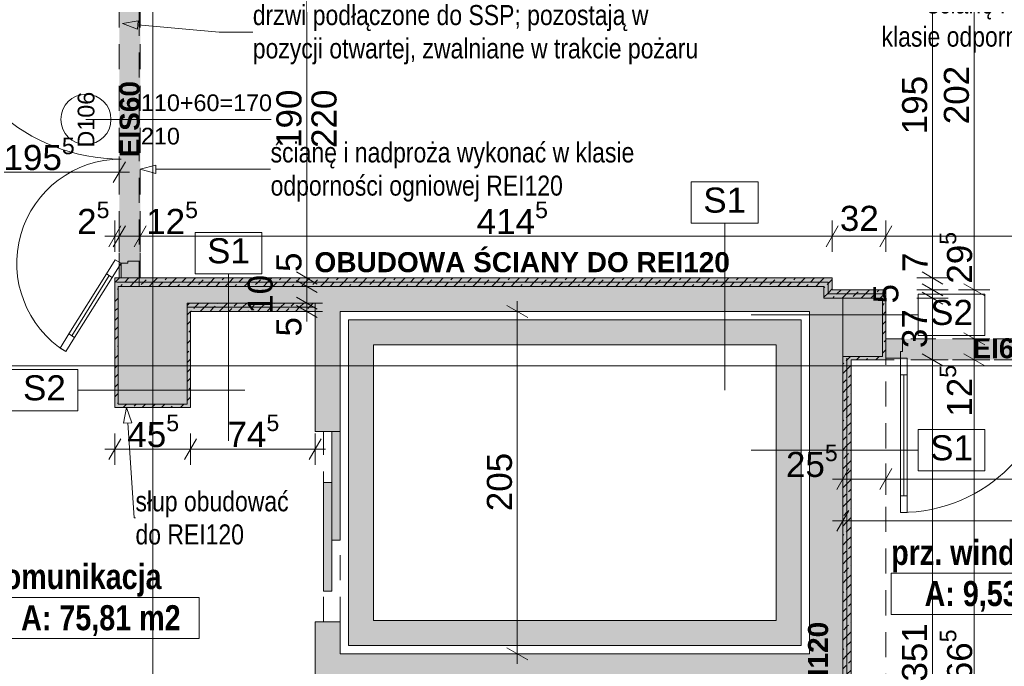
# Paper-space layout 'A-38 RZUT - PIĘTRO 8' of a CAD drawing. Header units: millimetres. Extents: x 0 to 800, y 0 to 500.
# Tile 15 of 22: x 345 to 463, y 223 to 300. Entities that reach past the tile are written whole.
import ezdxf
from ezdxf.xclip import XClip

# ---------------------------------------------------------------- set-up
doc = ezdxf.new("R2010")
doc.units = ezdxf.units.MM
doc.header["$MEASUREMENT"] = 0
doc.header["$XCLIPFRAME"] = 0
for name, pattern in [('DASHDOTX2', [1000, 500, -250, 0, -250]), ('Przer. długie kreski', [2.5, 1.5, -1]), ('PRZERYWANA_DU_A', [550, 350, -200])]:
    doc.linetypes.add(name, pattern=pattern)
for name, color, linetype, lineweight, true_color in [('A_opis ścian_Nr_pióra__19', 7, 'Continuous', 5, 0x191919), ('A_opis_Nr_pióra__10', 7, 'Continuous', 13, 0x4b4b4b), ('A_opis_Nr_pióra__255', 7, 'Continuous', 15, 0x242424), ('A_opis_Nr_pióra__8', 7, 'Continuous', 13, 0x4c4c4c), ('A_osie_Nr_pióra__16', 7, 'Continuous', 5, 0x0f0f0f), ('A_ppoż proj_Nr_pióra__10', 7, 'Continuous', 13, 0x4b4b4b), ('A_ppoż proj_Nr_pióra__8', 7, 'Continuous', 13, 0x4c4c4c), ('A_ściany proj_Nr_pióra__10', 7, 'Continuous', 13, 0x4b4b4b), ('A_ściany proj_Nr_pióra__21', 7, 'Continuous', 5, 0xb0b0b0), ('A_ściany_Nr_pióra__10', 7, 'Continuous', 13, 0x4b4b4b)]:
    doc.layers.add(name, color=color, linetype=linetype, lineweight=lineweight, true_color=true_color)
for name, color, linetype in [('A_podrys', 7, 'Continuous'), ('A_ppoż', 7, 'Continuous'), ('A_ppoż proj', 7, 'Continuous'), ('A_winda', 7, 'Continuous'), ('A_ściany', 7, 'Continuous'), ('A_ściany proj', 7, 'Continuous')]:
    doc.layers.add(name, color=color, linetype=linetype)
for name, color, linetype, lineweight in [('A_strefy_Nr_pióra__1', 7, 'Continuous', 20), ('A_winda_Nr_pióra__1', 7, 'Continuous', 20), ('A_wymiary_Nr_pióra__1', 7, 'Continuous', 20), ('A_wymiary_Nr_pióra__2', 8, 'Continuous', 13), ('A_ściany proj_Nr_pióra__1', 7, 'Continuous', 20), ('A_ściany proj_Nr_pióra__2', 8, 'Continuous', 13), ('A_ściany_Nr_pióra__1', 7, 'Continuous', 20), ('Drzwi Archicad_Nr_pióra__1', 7, 'Continuous', 20), ('Drzwi Archicad_Nr_pióra__3', 252, 'Continuous', 13), ('Znaczniki drzwi Archicada_Nr_pióra__3', 252, 'Continuous', 13)]:
    doc.layers.add(name, color=color, linetype=linetype, lineweight=lineweight)
doc.styles.add('STYL_AUTOMATYCZNY_1', font='arial.ttf')
doc.styles.add('STYL_AUTOMATYCZNY_2', font='ARIALN.TTF')
doc.styles.add('STYL_AUTOMATYCZNY_3', font='arial.ttf')
doc.styles.add('STYL_AUTOMATYCZNY_4', font='arial.ttf')
doc.styles.add('STYL_AUTOMATYCZNY_5', font='arial.ttf')
doc.styles.add('STYL_AUTOMATYCZNY_6', font='ARIALN.TTF')
pattern_1 = [(45, (-3189.4131, -631.401), (-1.1404925, 1.1404925), []), (45, (-3188.2726, -631.401), (-1.1404925, 1.1404925), [0.80646, -0.40322])]

# ---------------------------------------------------------------- blocks, each defined once
blk = doc.blocks.new('Rysunek_1_1', base_point=(-3189.41, -631.4))
at = {"layer": 'A_ppoż', "linetype": 'Continuous', "lineweight": 0, "true_color": 0x121212}
blk.add_hatch(color=250, dxfattribs=at).paths.add_polyline_path([(448.95, 261.95), (448.95, 259.45), (490.31, 259.45), (490.31, 261.95)])
at = {"layer": 'A_ppoż proj', "linetype": 'Continuous', "lineweight": 0, "true_color": 0x121212}
blk.add_hatch(color=250, dxfattribs=at).paths.add_polyline_path([(357.18, 269.25), (356.65, 269.25), (356.65, 253.75), (365.71, 253.75), (365.71, 265.25), (380.63, 265.25), (380.63, 266.25), (365.31, 266.25), (365.31, 254.15), (357.05, 254.15), (357.05, 268.25), (357.18, 268.25), (359.68, 268.25), (441.55, 268.25), (441.55, 266.85), (448.55, 266.85), (448.55, 259.85), (443.81, 259.85), (443.81, 188.85), (448.55, 188.85), (448.55, 181.85), (443.81, 181.85), (443.81, 177.25), (380.63, 177.25), (380.63, 176.25), (444.81, 176.25), (444.81, 181.45), (448.95, 181.45), (448.95, 189.25), (444.81, 189.25), (444.81, 259.45), (448.95, 259.45), (448.95, 267.85), (442.55, 267.85), (442.55, 269.25), (359.68, 269.25), (359.68, 308.25), (357.18, 308.25)])
at = {"layer": 'A_winda', "linetype": 'Continuous', "lineweight": 0, "true_color": 0xfdfdfd}
h = blk.add_hatch(color=7, dxfattribs=at)
h.paths.add_polyline_path([(384.63, 264.25), (384.63, 225.25), (438.81, 225.25), (438.81, 264.25)])
h.paths.add_polyline_path([(435.81, 261.25), (435.81, 228.25), (387.63, 228.25), (387.63, 261.25)], flags=0)
for points in [[(382.63, 237.87), (383.63, 237.87), (383.63, 250.87), (382.63, 250.87)], [(381.63, 231.75), (382.63, 231.75), (382.63, 244.75), (381.63, 244.75)]]:
    blk.add_hatch(color=7, dxfattribs=at).paths.add_polyline_path(points)
at = {"layer": 'A_ściany', "linetype": 'Continuous', "lineweight": 0, "true_color": 0x000000}
for points in [[(357.05, 268.25), (357.05, 254.15), (365.31, 254.15), (365.31, 266.25)], [(365.31, 266.25), (380.63, 266.25), (380.63, 268.25), (357.05, 268.25)], [(383.63, 265.25), (380.63, 268.25), (380.63, 250.87), (383.63, 250.87)], [(383.63, 265.25), (439.81, 265.25), (441.55, 268.25), (380.63, 268.25)], [(439.81, 265.25), (439.81, 262.11), (441.55, 266.85), (441.55, 268.25)], [(439.81, 262.11), (443.81, 266.85), (441.55, 266.85)], [(439.81, 262.11), (439.81, 180.25), (443.81, 177.25), (443.81, 266.85)], [(443.81, 266.85), (443.81, 259.85), (448.55, 259.85), (448.55, 266.85)], [(380.63, 228.07), (380.63, 216.07), (383.63, 216.07), (383.63, 228.07)], [(383.63, 221.25), (439.81, 221.25), (439.81, 224.25), (383.63, 224.25)]]:
    blk.add_hatch(color=18, dxfattribs=at).paths.add_polyline_path(points)
at = {"layer": 'A_ściany proj', "linetype": 'Continuous', "lineweight": 0, "true_color": 0x4b4b4b}
h = blk.add_hatch(dxfattribs=at)
h.set_pattern_fill('FP_65_0001', color=251, style=0, pattern_type=2)
h.set_pattern_definition(pattern_1)
h.paths.add_polyline_path([(442.55, 269.25), (356.65, 269.25), (356.85, 268.75), (442.05, 268.75)])
h = blk.add_hatch(dxfattribs=at)
h.set_pattern_fill('FP_65_0001', color=251, style=0, pattern_type=2)
h.set_pattern_definition(pattern_1)
h.paths.add_polyline_path([(356.85, 268.75), (356.65, 269.25), (356.65, 268.75)])
h = blk.add_hatch(dxfattribs=at)
h.set_pattern_fill('FP_65_0001', color=251, style=0, pattern_type=2)
h.set_pattern_definition(pattern_1)
h.paths.add_polyline_path([(442.55, 267.85), (442.55, 269.25), (442.05, 268.75), (442.05, 267.35)])
h = blk.add_hatch(dxfattribs=at)
h.set_pattern_fill('FP_65_0001', color=251, style=0, pattern_type=2)
h.set_pattern_definition(pattern_1)
h.paths.add_polyline_path([(356.65, 268.25), (357.05, 268.25), (356.85, 268.75), (356.65, 268.75)])
h = blk.add_hatch(dxfattribs=at)
h.set_pattern_fill('FP_65_0001', color=251, style=0, pattern_type=2)
h.set_pattern_definition(pattern_1)
h.paths.add_polyline_path([(356.65, 268.25), (356.65, 253.75), (357.05, 254.15), (357.05, 268.25)])
h = blk.add_hatch(dxfattribs=at)
h.set_pattern_fill('FP_65_0001', color=251, style=0, pattern_type=2)
h.set_pattern_definition(pattern_1)
h.paths.add_polyline_path([(356.85, 268.75), (357.05, 268.25), (357.05, 268.75)])
h = blk.add_hatch(dxfattribs=at)
h.set_pattern_fill('FP_65_0001', color=251, style=0, pattern_type=2)
h.set_pattern_definition(pattern_1)
h.paths.add_polyline_path([(357.05, 268.25), (441.55, 268.25), (442.05, 268.75), (357.05, 268.75)])
h = blk.add_hatch(dxfattribs=at)
h.set_pattern_fill('FP_65_0001', color=251, style=0, pattern_type=2)
h.set_pattern_definition(pattern_1)
h.paths.add_polyline_path([(441.55, 268.25), (441.55, 266.85), (442.05, 267.35), (442.05, 268.75)])
h = blk.add_hatch(dxfattribs=at)
h.set_pattern_fill('FP_65_0001', color=251, style=0, pattern_type=2)
h.set_pattern_definition(pattern_1)
h.paths.add_polyline_path([(448.95, 267.85), (442.55, 267.85), (442.05, 267.35), (448.75, 267.35)])
h = blk.add_hatch(dxfattribs=at)
h.set_pattern_fill('FP_65_0001', color=251, style=0, pattern_type=2)
h.set_pattern_definition(pattern_1)
h.paths.add_polyline_path([(448.75, 267.35), (448.95, 267.35), (448.95, 267.85)])
h = blk.add_hatch(dxfattribs=at)
h.set_pattern_fill('FP_65_0001', color=251, style=0, pattern_type=2)
h.set_pattern_definition(pattern_1)
h.paths.add_polyline_path([(448.55, 267.35), (442.05, 267.35), (441.55, 266.85), (448.55, 266.85)])
h = blk.add_hatch(dxfattribs=at)
h.set_pattern_fill('FP_65_0001', color=251, style=0, pattern_type=2)
h.set_pattern_definition(pattern_1)
h.paths.add_polyline_path([(448.75, 267.35), (448.55, 266.85), (448.95, 266.85), (448.95, 267.35)])
h = blk.add_hatch(dxfattribs=at)
h.set_pattern_fill('FP_65_0001', color=251, style=0, pattern_type=2)
h.set_pattern_definition(pattern_1)
h.paths.add_polyline_path([(448.55, 266.85), (448.75, 267.35), (448.55, 267.35)])
h = blk.add_hatch(dxfattribs=at)
h.set_pattern_fill('FP_65_0001', color=251, style=0, pattern_type=2)
h.set_pattern_definition(pattern_1)
h.paths.add_polyline_path([(448.55, 266.85), (448.55, 259.85), (448.95, 259.45), (448.95, 266.85)])
h = blk.add_hatch(dxfattribs=at)
h.set_pattern_fill('FP_65_0001', color=251, style=0, pattern_type=2)
h.set_pattern_definition(pattern_1)
h.paths.add_polyline_path([(365.31, 265.75), (365.51, 265.75), (365.31, 266.25)])
h = blk.add_hatch(dxfattribs=at)
h.set_pattern_fill('FP_65_0001', color=251, style=0, pattern_type=2)
h.set_pattern_definition(pattern_1)
h.paths.add_polyline_path([(380.63, 266.25), (365.31, 266.25), (365.51, 265.75), (380.63, 265.75)])
h = blk.add_hatch(dxfattribs=at)
h.set_pattern_fill('FP_65_0001', color=251, style=0, pattern_type=2)
h.set_pattern_definition(pattern_1)
h.paths.add_polyline_path([(365.31, 265.75), (365.31, 265.25), (365.71, 265.25), (365.51, 265.75)])
h = blk.add_hatch(dxfattribs=at)
h.set_pattern_fill('FP_65_0001', color=251, style=0, pattern_type=2)
h.set_pattern_definition(pattern_1)
h.paths.add_polyline_path([(365.51, 265.75), (365.71, 265.25), (365.71, 265.75)])
h = blk.add_hatch(dxfattribs=at)
h.set_pattern_fill('FP_65_0001', color=251, style=0, pattern_type=2)
h.set_pattern_definition(pattern_1)
h.paths.add_polyline_path([(365.71, 265.25), (380.63, 265.25), (380.63, 265.75), (365.71, 265.75)])
h = blk.add_hatch(dxfattribs=at)
h.set_pattern_fill('FP_65_0001', color=251, style=0, pattern_type=2)
h.set_pattern_definition(pattern_1)
h.paths.add_polyline_path([(365.31, 265.25), (365.31, 254.15), (365.71, 253.75), (365.71, 265.25)])
h = blk.add_hatch(dxfattribs=at)
h.set_pattern_fill('FP_65_0001', color=251, style=0, pattern_type=2)
h.set_pattern_definition(pattern_1)
h.paths.add_polyline_path([(444.31, 259.85), (443.81, 259.85), (444.31, 259.65)])
h = blk.add_hatch(dxfattribs=at)
h.set_pattern_fill('FP_65_0001', color=251, style=0, pattern_type=2)
h.set_pattern_definition(pattern_1)
h.paths.add_polyline_path([(443.81, 259.85), (443.81, 188.85), (444.31, 189.05), (444.31, 259.65)])
h = blk.add_hatch(dxfattribs=at)
h.set_pattern_fill('FP_65_0001', color=251, style=0, pattern_type=2)
h.set_pattern_definition(pattern_1)
h.paths.add_polyline_path([(444.31, 259.85), (444.31, 259.65), (444.81, 259.45), (444.81, 259.85)])
h = blk.add_hatch(dxfattribs=at)
h.set_pattern_fill('FP_65_0001', color=251, style=0, pattern_type=2)
h.set_pattern_definition(pattern_1)
h.paths.add_polyline_path([(444.81, 259.45), (444.31, 259.65), (444.31, 259.45)])
h = blk.add_hatch(dxfattribs=at)
h.set_pattern_fill('FP_65_0001', color=251, style=0, pattern_type=2)
h.set_pattern_definition(pattern_1)
h.paths.add_polyline_path([(444.81, 189.25), (444.81, 259.45), (444.31, 259.45), (444.31, 189.25)])
h = blk.add_hatch(dxfattribs=at)
h.set_pattern_fill('FP_65_0001', color=251, style=0, pattern_type=2)
h.set_pattern_definition(pattern_1)
h.paths.add_polyline_path([(444.81, 259.45), (448.95, 259.45), (448.55, 259.85), (444.81, 259.85)])
h = blk.add_hatch(dxfattribs=at)
h.set_pattern_fill('FP_65_0001', color=251, style=0, pattern_type=2)
h.set_pattern_definition(pattern_1)
h.paths.add_polyline_path([(365.31, 254.15), (357.05, 254.15), (356.65, 253.75), (365.71, 253.75)])
at = {"layer": 'A_opis ścian_Nr_pióra__19', "color": 250, "linetype": 'Continuous', "lineweight": 5, "ltscale": 2, "true_color": 0x191919}
for p, q in [((433.67, 280.76), (425.67, 280.76)), ((425.67, 280.76), (425.67, 275.81)), ((433.67, 275.81), (433.67, 280.76)), ((425.67, 275.81), (433.67, 275.81)), ((429.67, 275.81), (429.67, 255.81)), ((374.25, 274.69), (366.25, 274.69)), ((366.25, 274.69), (366.25, 269.74)), ((374.25, 269.74), (374.25, 274.69)), ((366.25, 269.74), (374.25, 269.74)), ((370.25, 269.74), (370.25, 249.74)), ((460.83, 267.31), (452.83, 267.31)), ((452.83, 267.31), (452.83, 262.36)), ((460.83, 262.36), (460.83, 267.31)), ((452.83, 264.84), (432.83, 264.84)), ((452.83, 262.36), (460.83, 262.36)), ((352.21, 258.28), (344.21, 258.28)), ((352.21, 253.33), (352.21, 258.28)), ((352.21, 255.81), (372.21, 255.81)), ((344.21, 253.33), (352.21, 253.33)), ((460.83, 251.11), (452.83, 251.11)), ((452.83, 251.11), (452.83, 246.15)), ((460.83, 246.15), (460.83, 251.11)), ((452.83, 248.63), (432.83, 248.63)), ((452.83, 246.15), (460.83, 246.15))]:
    blk.add_line(p, q, dxfattribs=at)
at = {"layer": 'A_opis_Nr_pióra__255', "color": 250, "linetype": 'Continuous', "lineweight": 15, "ltscale": 2, "true_color": 0x242424}
for p, q in [((357.54, 299.72), (359.45, 300.05)), ((357.54, 299.72), (359.36, 299.05)), ((359.45, 300.05), (359.36, 299.05)), ((359.4, 299.55), (369.13, 298.7)), ((369.13, 298.7), (373.16, 298.7)), ((359.68, 282.28), (361.55, 282.78)), ((359.68, 282.28), (361.55, 281.78)), ((361.55, 282.78), (361.55, 281.78)), ((361.55, 282.28), (375.13, 282.28)), ((375.13, 282.28), (375.29, 282.28)), ((358.05, 253.75), (357.68, 251.85)), ((358.05, 253.75), (358.68, 251.92)), ((358.68, 251.92), (357.68, 251.85)), ((358.18, 251.89), (358.95, 240.51)), ((358.95, 240.51), (359.11, 240.51))]:
    blk.add_line(p, q, dxfattribs=at)
at = {"layer": 'A_osie_Nr_pióra__16', "color": 250, "linetype": 'DASHDOTX2', "lineweight": 5, "ltscale": 2, "true_color": 0x0f0f0f}
for p, q in [((361.18, 425.66), (361.18, 126.75)), ((544.97, 258.75), (100.57, 258.75))]:
    blk.add_line(p, q, dxfattribs=at)
at = {"layer": 'A_ppoż proj_Nr_pióra__10', "color": 251, "linetype": 'Przer. długie kreski', "lineweight": 13, "ltscale": 2, "true_color": 0x4b4b4b}
blk.add_line((448.95, 188.85), (448.95, 259.85), dxfattribs=at)
at = {"layer": 'A_strefy_Nr_pióra__1', "color": 7, "linetype": 'Continuous', "lineweight": 20, "ltscale": 2}
for p, q in [((449.6, 233.89), (449.6, 228.94)), ((449.6, 233.89), (472.98, 233.89)), ((341.42, 231), (366.72, 231)), ((366.72, 231), (366.72, 226.06)), ((449.6, 228.94), (472.98, 228.94)), ((341.42, 226.06), (366.72, 226.06))]:
    blk.add_line(p, q, dxfattribs=at)
at = {"layer": 'A_winda_Nr_pióra__1', "color": 7, "linetype": 'Przer. długie kreski', "lineweight": 20, "ltscale": 2}
for p, q in [((381.63, 228.07), (381.63, 250.87)), ((383.63, 228.07), (383.63, 250.07))]:
    blk.add_line(p, q, dxfattribs=at)
at = {"layer": 'A_winda_Nr_pióra__1', "color": 7, "linetype": 'PRZERYWANA_DU_A', "lineweight": 20, "ltscale": 2, "flags": 128}
for points in [[(384.63, 264.25), (438.81, 264.25), (438.81, 225.25), (384.63, 225.25)], [(435.81, 261.25), (435.81, 228.25), (387.63, 228.25), (387.63, 261.25)]]:
    blk.add_lwpolyline(points, close=True, dxfattribs=at)
at = {"layer": 'A_winda_Nr_pióra__1', "color": 7, "linetype": 'Continuous', "lineweight": 20, "ltscale": 2, "flags": 128}
for points in [[(382.63, 237.87), (382.63, 250.87), (383.63, 250.87), (383.63, 237.87)], [(381.63, 231.75), (381.63, 244.75), (382.63, 244.75), (382.63, 231.75)]]:
    blk.add_lwpolyline(points, close=True, dxfattribs=at)
at = {"layer": 'A_wymiary_Nr_pióra__1', "color": 7, "linetype": 'Continuous', "lineweight": 20, "ltscale": 2}
for p, q in [((356.46, 280.67), (357.9, 283.17)), ((355.93, 273), (357.37, 275.5)), ((357.9, 275.5), (356.46, 273)), ((360.4, 275.5), (358.96, 273)), ((443.27, 275.5), (441.83, 273)), ((449.67, 275.5), (448.23, 273)), ((378.38, 269.97), (380.88, 268.53)), ((378.38, 268.97), (380.88, 267.53)), ((453.3, 269.97), (455.8, 268.53)), ((453.3, 268.57), (455.8, 267.13)), ((458.3, 268.57), (460.8, 267.13)), ((378.38, 266.97), (380.88, 265.53)), ((453.3, 267.57), (455.8, 266.13)), ((378.38, 265.97), (380.88, 264.53)), ((406.08, 264.53), (403.58, 265.97)), ((458.3, 262.67), (460.8, 261.23)), ((453.3, 260.17), (455.8, 258.73)), ((458.3, 260.17), (460.8, 258.73)), ((357.37, 250), (355.93, 247.5)), ((366.43, 250), (364.99, 247.5)), ((379.91, 247.5), (381.35, 250)), ((444.53, 246.42), (443.09, 243.92)), ((449.68, 246.42), (448.24, 243.92)), ((444.53, 241.42), (443.09, 238.92)), ((403.58, 224.97), (406.08, 223.53))]:
    blk.add_line(p, q, dxfattribs=at)
at = {"layer": 'A_wymiary_Nr_pióra__2', "color": 8, "linetype": 'Continuous', "lineweight": 13, "ltscale": 2}
for p, q in [((454.55, 269.25), (454.55, 308.25)), ((459.55, 267.85), (459.55, 308.25)), ((379.63, 269.25), (379.63, 307.25)), ((357.18, 280.04), (357.18, 283.79)), ((318.05, 281.92), (357.18, 281.92)), ((357.18, 281.92), (358.4, 281.92)), ((356.65, 272.37), (356.65, 276.12)), ((357.18, 272.37), (357.18, 276.12)), ((359.68, 272.37), (359.68, 276.12)), ((442.55, 272.37), (442.55, 276.12)), ((448.95, 272.37), (448.95, 276.12)), ((355.43, 274.25), (356.65, 274.25)), ((356.65, 274.25), (357.18, 274.25)), ((357.18, 274.25), (359.68, 274.25)), ((359.68, 274.25), (442.55, 274.25)), ((442.55, 274.25), (448.95, 274.25)), ((448.95, 274.25), (489.95, 274.25)), ((381.51, 269.25), (377.76, 269.25)), ((379.63, 268.25), (379.63, 269.25)), ((456.42, 269.25), (452.67, 269.25)), ((454.55, 267.85), (454.55, 269.25)), ((381.51, 268.25), (377.76, 268.25)), ((379.63, 266.25), (379.63, 268.25)), ((456.42, 267.85), (452.67, 267.85)), ((454.55, 266.85), (454.55, 267.85)), ((461.42, 267.85), (457.67, 267.85)), ((459.55, 261.95), (459.55, 267.85)), ((404.83, 265.25), (404.83, 266.47)), ((456.42, 266.85), (452.67, 266.85)), ((454.55, 259.45), (454.55, 266.85)), ((381.51, 266.25), (377.76, 266.25)), ((379.63, 265.25), (379.63, 266.25)), ((381.51, 265.25), (377.76, 265.25)), ((379.63, 264.03), (379.63, 265.25)), ((406.71, 265.25), (402.96, 265.25)), ((404.83, 224.25), (404.83, 265.25)), ((461.42, 261.95), (457.67, 261.95)), ((459.55, 259.45), (459.55, 261.95)), ((456.42, 259.45), (452.67, 259.45)), ((454.55, 189.25), (454.55, 259.45)), ((461.42, 259.45), (457.67, 259.45)), ((459.55, 186.18), (459.55, 259.45)), ((356.65, 246.87), (356.65, 250.62)), ((365.71, 246.87), (365.71, 250.62)), ((380.63, 246.87), (380.63, 250.62)), ((355.43, 248.75), (356.65, 248.75)), ((356.65, 248.75), (365.71, 248.75)), ((365.71, 248.75), (380.63, 248.75)), ((380.63, 248.75), (381.85, 248.75)), ((443.81, 243.29), (443.81, 247.04)), ((448.96, 243.29), (448.96, 247.04)), ((442.59, 245.17), (443.81, 245.17)), ((443.81, 245.17), (448.96, 245.17)), ((448.96, 245.17), (490.31, 245.17)), ((443.81, 238.29), (443.81, 242.04)), ((442.59, 240.17), (443.81, 240.17)), ((443.81, 240.17), (498.25, 240.17)), ((406.71, 224.25), (402.96, 224.25)), ((404.83, 223.03), (404.83, 224.25))]:
    blk.add_line(p, q, dxfattribs=at)
at = {"layer": 'A_ściany proj_Nr_pióra__1', "color": 7, "linetype": 'Continuous', "lineweight": 20, "ltscale": 2, "flags": 128}
for points in [[(442.55, 269.25), (356.65, 269.25)], [(442.55, 267.85), (442.55, 269.25)], [(356.65, 268.25), (356.65, 253.75)], [(357.05, 268.25), (441.55, 268.25)], [(357.05, 254.15), (357.05, 268.25)], [(441.55, 268.25), (441.55, 266.85)], [(448.95, 267.85), (442.55, 267.85)], [(441.55, 266.85), (448.55, 266.85)], [(448.55, 266.85), (448.55, 259.85)], [(448.95, 259.45), (448.95, 266.85)], [(380.63, 266.25), (365.31, 266.25)], [(365.31, 265.25), (365.31, 254.15)], [(365.71, 253.75), (365.71, 265.25)], [(365.71, 265.25), (380.63, 265.25)], [(443.81, 259.85), (443.81, 188.85)], [(448.55, 259.85), (444.81, 259.85)], [(444.81, 259.45), (448.95, 259.45)], [(444.81, 189.25), (444.81, 259.45)], [(356.65, 253.75), (365.71, 253.75)], [(365.31, 254.15), (357.05, 254.15)]]:
    blk.add_lwpolyline(points, dxfattribs=at)
at = {"layer": 'A_ściany proj_Nr_pióra__10', "color": 251, "linetype": 'Continuous', "lineweight": 13, "ltscale": 2, "true_color": 0x4b4b4b}
for p, q in [((356.85, 268.75), (442.05, 268.75)), ((442.05, 268.75), (356.85, 268.75)), ((442.05, 268.75), (442.05, 267.35)), ((442.05, 267.35), (442.05, 268.75)), ((442.05, 267.35), (448.75, 267.35)), ((448.75, 267.35), (442.05, 267.35)), ((448.95, 267.35), (448.75, 267.35)), ((365.51, 265.75), (365.31, 265.75)), ((380.63, 265.75), (365.51, 265.75)), ((365.51, 265.75), (380.63, 265.75)), ((444.31, 259.65), (444.31, 189.05)), ((444.31, 189.05), (444.31, 259.65))]:
    blk.add_line(p, q, dxfattribs=at)
at = {"layer": 'A_ściany proj_Nr_pióra__2', "color": 8, "linetype": 'Continuous', "lineweight": 13, "ltscale": 2, "flags": 128}
for points in [[(356.65, 269.25), (356.65, 268.75)], [(356.65, 268.75), (356.65, 268.25)], [(448.95, 267.85), (448.95, 267.35)], [(448.95, 267.35), (448.95, 266.85)], [(365.31, 266.25), (365.31, 265.75)], [(365.31, 265.75), (365.31, 265.25)], [(380.63, 266.25), (380.63, 265.75)], [(380.63, 265.75), (380.63, 265.25)], [(443.81, 259.85), (444.31, 259.85)], [(444.31, 259.85), (444.81, 259.85)]]:
    blk.add_lwpolyline(points, dxfattribs=at)
at = {"layer": 'A_ściany proj_Nr_pióra__21', "color": 253, "linetype": 'Continuous', "lineweight": 5, "ltscale": 2, "true_color": 0xb0b0b0}
for p, q in [((357.38, 269.25), (357.18, 269.25)), ((357.43, 269.25), (357.38, 269.25)), ((357.68, 269.25), (357.43, 269.25)), ((359.18, 269.25), (357.68, 269.25)), ((359.43, 269.25), (359.18, 269.25)), ((359.68, 269.25), (359.43, 269.25)), ((448.95, 261.95), (448.95, 261.7)), ((448.95, 261.7), (448.95, 261.45)), ((448.95, 261.45), (448.95, 259.95)), ((448.95, 259.95), (448.95, 259.7)), ((448.95, 259.7), (448.95, 259.65)), ((448.95, 259.65), (448.95, 259.45))]:
    blk.add_line(p, q, dxfattribs=at)
at = {"layer": 'A_ściany_Nr_pióra__1', "color": 7, "linetype": 'Continuous', "lineweight": 20, "ltscale": 2}
for p, q in [((380.63, 250.87), (383.63, 250.87)), ((380.63, 228.07), (383.63, 228.07))]:
    blk.add_line(p, q, dxfattribs=at)
at = {"layer": 'A_ściany_Nr_pióra__1', "color": 7, "linetype": 'Continuous', "lineweight": 20, "ltscale": 2, "flags": 128}
for points in [[(357.05, 268.25), (357.05, 254.15)], [(380.63, 268.25), (357.05, 268.25)], [(441.55, 268.25), (380.63, 268.25)], [(441.55, 266.85), (441.55, 268.25)], [(443.81, 266.85), (441.55, 266.85)], [(443.81, 266.85), (443.81, 259.85)], [(448.55, 266.85), (443.81, 266.85)], [(443.81, 177.25), (443.81, 266.85)], [(448.55, 259.85), (448.55, 266.85)], [(365.31, 254.15), (365.31, 266.25)], [(365.31, 266.25), (380.63, 266.25)], [(380.63, 266.25), (380.63, 250.87)], [(383.63, 250.87), (383.63, 265.25)], [(383.63, 265.25), (439.81, 265.25)], [(439.81, 265.25), (439.81, 262.11)], [(439.81, 262.11), (439.81, 224.25)], [(443.81, 259.85), (448.55, 259.85)], [(357.05, 254.15), (365.31, 254.15)], [(380.63, 228.07), (380.63, 216.07)], [(383.63, 224.25), (383.63, 228.07)], [(439.81, 224.25), (383.63, 224.25)]]:
    blk.add_lwpolyline(points, dxfattribs=at)
at = {"layer": 'A_ściany_Nr_pióra__10', "color": 251, "linetype": 'Przer. długie kreski', "lineweight": 13, "ltscale": 2, "true_color": 0x4b4b4b}
for p, q in [((357.18, 269.25), (357.18, 307.81)), ((359.56, 268.25), (359.56, 307.81))]:
    blk.add_line(p, q, dxfattribs=at)
at = {"layer": 'Drzwi Archicad_Nr_pióra__1', "color": 7, "linetype": 'Continuous', "lineweight": 20, "ltscale": 2}
for p, q in [((380.63, 250.87), (383.63, 250.87)), ((380.63, 228.07), (383.63, 228.07))]:
    blk.add_line(p, q, dxfattribs=at)
at = {"layer": 'Drzwi Archicad_Nr_pióra__3', "color": 252, "linetype": 'Przer. długie kreski', "lineweight": 13, "ltscale": 2}
for p, q in [((357.18, 269.25), (357.18, 307.25)), ((359.68, 269.25), (359.68, 307.25)), ((489.95, 261.95), (448.95, 261.95)), ((489.95, 259.45), (448.95, 259.45))]:
    blk.add_line(p, q, dxfattribs=at)
at = {"layer": 'Drzwi Archicad_Nr_pióra__3', "color": 252, "linetype": 'Continuous', "lineweight": 13, "ltscale": 2}
for p, q in [((356.7, 271.43), (355.64, 269.74)), ((357.38, 271.01), (356.7, 271.43)), ((359.68, 271.25), (358.18, 271.25)), ((358.18, 271.25), (358.18, 271.01)), ((359.68, 269.25), (359.68, 271.25)), ((356.32, 269.31), (357.38, 271.01)), ((358.18, 271.01), (357.38, 271.01)), ((357.38, 271.01), (357.38, 269.25)), ((351.48, 262.34), (355.98, 269.53)), ((355.64, 269.74), (356.32, 269.31)), ((357.38, 269.25), (357.18, 269.25)), ((357.38, 269.25), (359.68, 269.25)), ((357.43, 269.25), (357.38, 269.25)), ((357.43, 269.25), (357.38, 269.25)), ((357.68, 269.25), (357.43, 269.25)), ((357.68, 269.25), (357.43, 269.25)), ((359.18, 269.25), (357.68, 269.25)), ((359.18, 269.25), (357.68, 269.25)), ((359.43, 269.25), (359.18, 269.25)), ((359.43, 269.25), (359.18, 269.25)), ((359.68, 269.25), (359.43, 269.25)), ((359.68, 269.25), (359.43, 269.25)), ((351.14, 262.55), (350.08, 260.86)), ((350.76, 260.43), (351.82, 262.13)), ((351.82, 262.13), (351.14, 262.55)), ((448.95, 261.95), (448.95, 259.65)), ((450.95, 261.95), (448.95, 261.95)), ((448.95, 261.95), (448.95, 261.7)), ((448.95, 261.95), (448.95, 261.7)), ((450.95, 260.45), (450.95, 261.95)), ((350.08, 260.86), (350.76, 260.43)), ((448.95, 261.7), (448.95, 261.45)), ((448.95, 261.7), (448.95, 261.45)), ((448.95, 261.45), (448.95, 259.95)), ((448.95, 261.45), (448.95, 259.95)), ((448.95, 259.95), (448.95, 259.7)), ((448.95, 259.95), (448.95, 259.7)), ((448.95, 259.7), (448.95, 259.65)), ((448.95, 259.7), (448.95, 259.65)), ((448.95, 259.65), (450.71, 259.65)), ((448.95, 259.65), (448.95, 259.45)), ((450.71, 259.65), (450.71, 260.45)), ((450.71, 260.45), (450.95, 260.45)), ((450.71, 257.65), (450.71, 259.65)), ((450.71, 259.65), (451.51, 259.65)), ((451.51, 259.65), (451.51, 257.65)), ((451.51, 257.65), (450.71, 257.65)), ((451.11, 243.17), (451.11, 257.65)), ((450.71, 241.17), (450.71, 243.17)), ((450.71, 243.17), (451.51, 243.17)), ((451.51, 243.17), (451.51, 241.17)), ((451.51, 241.17), (450.71, 241.17))]:
    blk.add_line(p, q, dxfattribs=at)
at = {"layer": 'Drzwi Archicad_Nr_pióra__3', "color": 252, "linetype": 'Continuous', "lineweight": 13, "ltscale": 2, "flags": 128}
for points in [[(351.48, 262.34), (355.98, 269.53), (355.64, 269.74), (351.14, 262.55)], [(351.82, 262.13), (356.32, 269.31), (355.98, 269.53), (351.48, 262.34)], [(450.71, 243.17), (450.71, 257.65), (451.11, 257.65), (451.11, 243.17)], [(451.11, 243.17), (451.11, 257.65), (451.51, 257.65), (451.51, 243.17)]]:
    blk.add_lwpolyline(points, close=True, dxfattribs=at)
at = {"layer": 'Drzwi Archicad_Nr_pióra__3', "color": 252, "linetype": 'Continuous', "lineweight": 13, "ltscale": 2}
for centre, radius, start, end in [((357.38, 305.49), 22, 102.5998, 270), ((357.38, 271.01), 12.48, 90, 237.9432), ((450.71, 259.65), 18.48, 270, 0)]:
    blk.add_arc(centre, radius, start, end, dxfattribs=at)
at = {"layer": 'Znaczniki drzwi Archicada_Nr_pióra__3', "color": 252, "linetype": 'Continuous', "lineweight": 13, "ltscale": 2}
blk.add_line((353.18, 288.25), (375.37, 288.25), dxfattribs=at)
at = {"layer": 'Znaczniki drzwi Archicada_Nr_pióra__3', "color": 252, "linetype": 'Continuous', "lineweight": 13, "ltscale": 2, "flags": 128}
blk.add_lwpolyline([(353.18, 291.25, 1), (353.18, 285.25, 1)], format="xyb", close=True, dxfattribs=at)
at = {"layer": 'A_opis ścian_Nr_pióra__19', "color": 250, "linetype": 'Continuous', "lineweight": 5, "true_color": 0x191919, "char_height": 3, "attachment_point": 2, "style": 'STYL_AUTOMATYCZNY_1'}
for s, insert in [('\\A1;{\\pqc;\\fArial|b0|i0|c238|p0;\\W1.000000;S1}', (429.67, 280.08)), ('\\A1;{\\pqc;\\fArial|b0|i0|c238|p0;\\W1.000000;S1}', (370.25, 274.01)), ('\\A1;{\\pqc;\\fArial|b0|i0|c238|p0;\\W1.000000;S2}', (456.83, 266.63)), ('\\A1;{\\pqc;\\fArial|b0|i0|c238|p0;\\W1.000000;S2}', (348.21, 257.6)), ('\\A1;{\\pqc;\\fArial|b0|i0|c238|p0;\\W1.000000;S1}', (456.83, 250.42))]:
    blk.add_mtext(s, dxfattribs=dict(at, insert=insert))
at = {"layer": 'A_opis_Nr_pióra__10', "color": 251, "linetype": 'Continuous', "lineweight": 13, "true_color": 0x4b4b4b, "char_height": 2.4, "style": 'STYL_AUTOMATYCZNY_2'}
for s, insert, width, attachment_point, line_spacing_factor in [('\\A1;{\\pqr;\\fArial Narrow|b0|i0|c238|p0;\\W1.000000;ścianę i nadproża wykonać w klasie odporności ogniowej REI60}', (489.71, 299.78), 42.1916, 6, 0.992932), ('\\A1;{\\pql;\\fArial Narrow|b0|i0|c238|p0;\\W1.000000;ścianę i nadproża wykonać w klasie odporności ogniowej REI120}', (375.29, 281.94), 45.5157, 4, 0.992932), ('\\A1;{\\pql;\\fArial Narrow|b0|i0|c238|p0;\\W1.000000;słup obudować do REI120}', (359.11, 240.51), 18.8825, 4, 0.99198)]:
    blk.add_mtext(s, dxfattribs=dict(at, insert=insert, width=width, attachment_point=attachment_point, line_spacing_factor=line_spacing_factor))
at = {"layer": 'A_opis_Nr_pióra__8', "color": 251, "linetype": 'Continuous', "lineweight": 13, "true_color": 0x4c4c4c, "insert": (373.16, 298.38), "char_height": 2.4, "width": 54.3603, "attachment_point": 4, "line_spacing_factor": 0.997384, "style": 'STYL_AUTOMATYCZNY_2'}
blk.add_mtext('\\A1;{\\pql;\\fArial Narrow|b0|i0|c238|p0;\\W1.000000;drzwi podłączone do SSP; pozostają w pozycji otwartej, zwalniane w trakcie pożaru}', dxfattribs=at)
at = {"layer": 'A_ppoż proj_Nr_pióra__8', "color": 251, "linetype": 'Continuous', "lineweight": 13, "true_color": 0x4c4c4c, "char_height": 2.4, "attachment_point": 5, "rotation": 90, "style": 'STYL_AUTOMATYCZNY_3'}
for s, insert in [('\\A1;{\\pqc;\\fArial|b1|i0|c238|p0;\\W1.000000;EIS60}', (358.43, 288.27)), ('\\A1;{\\pqc;\\fArial|b1|i0|c238|p0;\\W1.000000;REI120}', (440.86, 222.49))]:
    blk.add_mtext(s, dxfattribs=dict(at, insert=insert))
at = {"layer": 'A_ppoż proj_Nr_pióra__8', "color": 251, "linetype": 'Continuous', "lineweight": 13, "true_color": 0x4c4c4c, "char_height": 2.4, "attachment_point": 5, "style": 'STYL_AUTOMATYCZNY_3'}
for s, insert in [('\\A1;{\\pqc;\\fArial|b1|i0|c238|p0;\\W1.000000;OBUDOWA ŚCIANY DO REI120}', (405.42, 271.13)), ('\\A1;{\\pqc;\\fArial|b1|i0|c238|p0;\\W1.000000;EI60}', (462.77, 260.82))]:
    blk.add_mtext(s, dxfattribs=dict(at, insert=insert))
at = {"layer": 'A_strefy_Nr_pióra__1', "color": 7, "linetype": 'Continuous', "lineweight": 20, "char_height": 3, "attachment_point": 1, "style": 'STYL_AUTOMATYCZNY_6'}
for s, insert in [('\\A1;{\\pql;\\fArial Narrow|b1|i0|c238|p0;\\W1.000000;prz. windy}', (449.6, 237.89)), ('\\A1;{\\pql;\\fArial Narrow|b1|i0|c238|p0;\\W1.000000;komunikacja}', (341.42, 235)), ('\\A1;{\\pql;\\fArial Narrow|b1|i0|c238|p0;\\W1.000000;A: 9,53 m2}', (453.6, 232.96)), ('\\A1;{\\pql;\\fArial Narrow|b1|i0|c238|p0;\\W1.000000;A: 75,81 m2}', (345.42, 230.07))]:
    blk.add_mtext(s, dxfattribs=dict(at, insert=insert))
at = {"layer": 'A_wymiary_Nr_pióra__1', "color": 7, "linetype": 'Continuous', "lineweight": 20, "char_height": 3, "attachment_point": 7, "rotation": 90, "style": 'STYL_AUTOMATYCZNY_5'}
for s, insert, width in [('\\A1;{\\pql;\\fArial|b0|i0|c238|p0;\\W1.000000;202}', (458.95, 287.66), 6.8645), ('\\A1;{\\pql;\\fArial|b0|i0|c238|p0;\\W1.000000;195}', (453.95, 286.46), 6.8645), ('\\A1;{\\pql;\\fArial|b0|i0|c238|p0;\\W1.000000;190}', (379.03, 284.82), 6.8645), ('\\A1;{\\pql;\\fArial|b0|i0|c238|p0;\\W1.000000;220}', (383.23, 284.82), 6.8645), ('\\A1;{\\pql;\\fArial|b0|i0|c238|p0;\\W1.000000;5}', (379.03, 269.97), 2.2882), ('\\A1;{\\pql;\\fArial|b0|i0|c238|p0;\\W1.000000;7}', (453.95, 269.97), 2.2882), ('\\A1;{\\pql;\\fArial|b0|i0|c238|p0;\\W1.000000;10}', (375.58, 264.96), 4.5763), ('\\A1;{\\pql;\\fArial|b0|i0|c238|p0;\\W1.000000;5}', (450.5, 266.2), 2.2882), ('\\A1;{\\pql;\\fArial|b0|i0|c238|p0;\\W1.000000;5}', (379.03, 262.24), 2.2882), ('\\A1;{\\pql;\\fArial|b0|i0|c238|p0;\\W1.000000;37}', (453.95, 260.86), 4.5763), ('\\A1;{\\pql;\\fArial|b0|i0|c238|p0;\\W1.000000;205}', (404.23, 241.32), 6.8645), ('\\A1;{\\pql;\\fArial|b0|i0|c238|p0;\\W1.000000;351}', (453.95, 220.92), 6.8645)]:
    blk.add_mtext(s, dxfattribs=dict(at, insert=insert, width=width))
at = {"layer": 'A_wymiary_Nr_pióra__1', "color": 7, "linetype": 'Continuous', "lineweight": 20, "char_height": 3, "attachment_point": 7, "style": 'STYL_AUTOMATYCZNY_1'}
for s, insert in [('\\A1;{\\pql;\\fArial|b0|i0|c238|p0;\\W1.000000;195\\fArial|b0|i0|c238|p0;\\W1.000000;\\A1{\\H.66x;\\S5^  ;}}', (343.31, 281.3)), ('\\A1;{\\pql;\\fArial|b0|i0|c238|p0;\\W1.000000;2\\fArial|b0|i0|c238|p0;\\W1.000000;\\A1{\\H.66x;\\S5^  ;}}', (352.13, 273.65)), ('\\A1;{\\pql;\\fArial|b0|i0|c238|p0;\\W1.000000;12\\fArial|b0|i0|c238|p0;\\W1.000000;\\A1{\\H.66x;\\S5^  ;}}', (360.4, 273.65)), ('\\A1;{\\pql;\\fArial|b0|i0|c238|p0;\\W1.000000;414\\fArial|b0|i0|c238|p0;\\W1.000000;\\A1{\\H.66x;\\S5^  ;}}', (399.97, 273.65)), ('\\A1;{\\pql;\\fArial|b0|i0|c238|p0;\\W1.000000;45\\fArial|b0|i0|c238|p0;\\W1.000000;\\A1{\\H.66x;\\S5^  ;}}', (358.14, 248.13)), ('\\A1;{\\pql;\\fArial|b0|i0|c238|p0;\\W1.000000;74\\fArial|b0|i0|c238|p0;\\W1.000000;\\A1{\\H.66x;\\S5^  ;}}', (370.13, 248.15)), ('\\A1;{\\pql;\\fArial|b0|i0|c238|p0;\\W1.000000;25\\fArial|b0|i0|c238|p0;\\W1.000000;\\A1{\\H.66x;\\S5^  ;}}', (437, 244.55))]:
    blk.add_mtext(s, dxfattribs=dict(at, insert=insert))
at = {"layer": 'A_wymiary_Nr_pióra__1', "color": 7, "linetype": 'Continuous', "lineweight": 20, "char_height": 3, "attachment_point": 7, "rotation": 90, "style": 'STYL_AUTOMATYCZNY_1'}
for s, insert in [('\\A1;{\\pql;\\fArial|b0|i0|c238|p0;\\W1.000000;29\\fArial|b0|i0|c238|p0;\\W1.000000;\\A1{\\H.66x;\\S5^  ;}}', (460.16, 268.57)), ('\\A1;{\\pql;\\fArial|b0|i0|c238|p0;\\W1.000000;12\\fArial|b0|i0|c238|p0;\\W1.000000;\\A1{\\H.66x;\\S5^  ;}}', (460.15, 252.64)), ('\\A1;{\\pql;\\fArial|b0|i0|c238|p0;\\W1.000000;366\\fArial|b0|i0|c238|p0;\\W1.000000;\\A1{\\H.66x;\\S5^  ;}}', (460.17, 218.63))]:
    blk.add_mtext(s, dxfattribs=dict(at, insert=insert))
at = {"layer": 'A_wymiary_Nr_pióra__1', "color": 7, "linetype": 'Continuous', "lineweight": 20, "insert": (443.46, 274.85), "char_height": 3, "width": 4.5763, "attachment_point": 7, "style": 'STYL_AUTOMATYCZNY_5'}
blk.add_mtext('\\A1;{\\pql;\\fArial|b0|i0|c238|p0;\\W1.000000;32}', dxfattribs=at)
at = {"layer": 'Znaczniki drzwi Archicada_Nr_pióra__3', "color": 252, "linetype": 'Continuous', "lineweight": 13, "char_height": 2, "attachment_point": 7, "style": 'STYL_AUTOMATYCZNY_4'}
for s, insert in [('\\A1;{\\pql;\\fArial CE|b0|i0|c238|p0;\\W1.000000;110+60=170}', (359.77, 289.21)), ('\\A1;{\\pql;\\fArial CE|b0|i0|c238|p0;\\W1.000000;210}', (359.77, 285.21))]:
    blk.add_mtext(s, dxfattribs=dict(at, insert=insert))
at = {"layer": 'Znaczniki drzwi Archicada_Nr_pióra__3', "color": 252, "linetype": 'Continuous', "lineweight": 13, "insert": (354.22, 284.87), "char_height": 2, "attachment_point": 7, "rotation": 90, "style": 'STYL_AUTOMATYCZNY_4'}
blk.add_mtext('\\A1;{\\pql;\\fArial CE|b0|i0|c238|p0;\\W1.000000;D106}', dxfattribs=at)

psp = doc.layouts.new('A-38 RZUT - PIĘTRO 8')

# ---------------------------------------------------------------- block references
at = {"layer": 'A_podrys', "color": 37, "linetype": 'Continuous', "lineweight": 5, "true_color": 0x656532}
ref = psp.add_blockref('Rysunek_1_1', (-3189.41, -631.4), dxfattribs=at)
XClip(ref).set_block_clipping_path([(48.069637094, 126.7487186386), (544.9695795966, 478.1668323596)])

doc.saveas('drawing.dxf')
